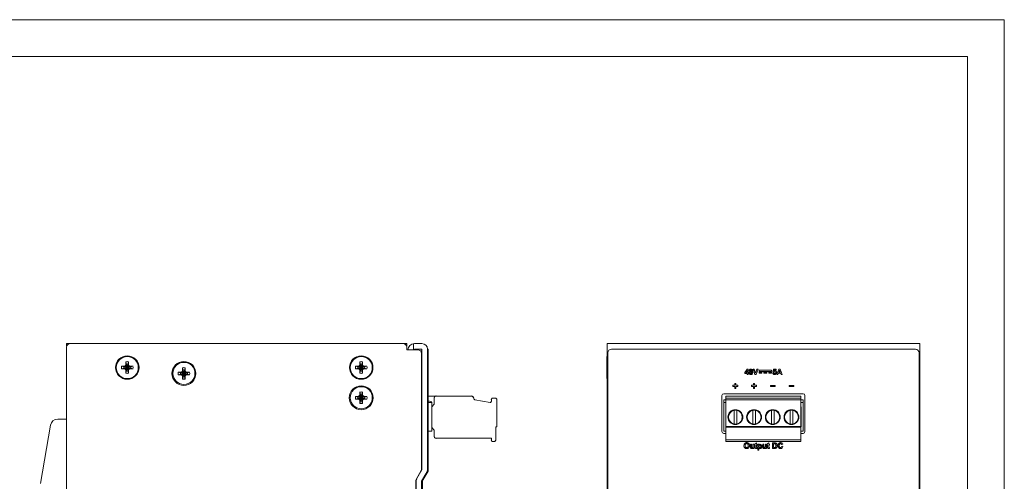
# Model space of a CAD drawing. Header units: millimetres. Extents: x 0 to 420, y 0 to 297.
# Tile 7 of 7: x 152 to 420, y 172 to 297. Entities that reach past the tile are written whole.
import ezdxf

# ---------------------------------------------------------------- set-up
doc = ezdxf.new("R2010")
doc.units = ezdxf.units.MM
doc.layers.get('0').update_dxf_attribs({"linetype": 'CONTINUOUS', "lineweight": 13})

msp = doc.modelspace()

# ---------------------------------------------------------------- linework, layer by layer
for p, q in [((165.08, 209), (165.08, 208.33)), ((166.08, 209), (165.08, 209)), ((256.58, 209), (166.08, 209)), ((257.58, 209), (256.58, 209)), ((257.58, 208.33), (257.58, 209)), ((259.38, 207.25), (259.38, 208.98)), ((259.63, 209), (261.68, 209)), ((312.02, 209), (312.02, 175.12)), ((312.02, 209), (397.02, 209)), ((397.02, 209), (397.02, 175.12)), ((165.08, 208), (165.08, 88)), ((257.58, 208), (257.58, 207.3)), ((260.58, 207.3), (257.58, 207.3)), ((259.63, 207.5), (261.68, 207.5)), ((261.28, 207), (261.68, 207)), ((261.58, 174.7), (261.58, 206.3)), ((261.68, 207.5), (261.68, 174.71)), ((263.18, 207.5), (263.18, 175.12)), ((263.35, 207.5), (263.18, 207.5)), ((263.35, 174.33), (263.35, 207.5)), ((312.22, 206.5), (312.22, 90.5)), ((313.22, 207.5), (395.82, 207.5)), ((396.82, 206.5), (396.82, 90.5)), ((181.21, 203.32), (181.21, 204.06)), ((181.21, 204.06), (181.39, 203.43)), ((181.76, 203.43), (181.39, 201.57)), ((181.39, 203.43), (181.39, 203.39)), ((181.39, 203.43), (181.76, 201.57)), ((181.95, 204.06), (181.76, 203.43)), ((181.76, 203.39), (181.76, 203.43)), ((181.95, 204.06), (181.95, 203.32)), ((244.81, 203.32), (244.81, 204.06)), ((244.81, 204.06), (244.99, 203.43)), ((245.36, 203.43), (244.99, 201.57)), ((244.99, 203.43), (244.99, 203.39)), ((244.99, 203.43), (245.36, 201.57)), ((245.55, 204.06), (245.36, 203.43)), ((245.36, 203.39), (245.36, 203.43)), ((245.55, 204.06), (245.55, 203.32)), ((311.97, 205.5), (311.97, 199.5)), ((311.97, 205.5), (312.02, 205.5)), ((180.02, 202.87), (180.65, 202.69)), ((180.02, 202.87), (180.76, 202.87)), ((180.02, 202.13), (180.65, 202.32)), ((180.76, 202.13), (180.02, 202.13)), ((180.65, 202.69), (182.51, 202.32)), ((182.51, 202.69), (180.65, 202.32)), ((180.68, 202.69), (180.65, 202.69)), ((180.65, 202.32), (180.68, 202.32)), ((181.13, 202.94), (180.68, 202.69)), ((180.76, 202.87), (180.68, 202.69)), ((180.68, 202.69), (182.47, 202.32)), ((182.47, 202.69), (180.68, 202.32)), ((180.76, 202.13), (180.68, 202.32)), ((180.68, 202.32), (181.13, 202.06)), ((180.76, 202.87), (181.12, 203.07)), ((181.12, 201.93), (180.76, 202.13)), ((181.12, 203.07), (181.21, 203.32)), ((181.12, 203.07), (181.13, 202.94)), ((181.12, 201.93), (181.13, 202.06)), ((181.21, 201.68), (181.12, 201.93)), ((181.39, 203.39), (181.13, 202.94)), ((182.02, 202.94), (181.13, 202.06)), ((181.13, 202.94), (182.02, 202.06)), ((181.13, 202.06), (181.39, 201.61)), ((181.21, 203.32), (181.39, 203.39)), ((181.21, 200.94), (181.21, 201.68)), ((181.21, 201.68), (181.39, 201.61)), ((181.21, 200.94), (181.39, 201.57)), ((181.76, 203.39), (181.39, 201.61)), ((181.39, 203.39), (181.76, 201.61)), ((181.39, 201.61), (181.39, 201.57)), ((182.02, 202.94), (181.76, 203.39)), ((181.95, 203.32), (181.76, 203.39)), ((181.76, 201.61), (182.02, 202.06)), ((181.95, 201.68), (181.76, 201.61)), ((181.76, 201.57), (181.76, 201.61)), ((181.95, 200.94), (181.76, 201.57)), ((181.95, 203.32), (182.04, 203.07)), ((182.04, 201.93), (181.95, 201.68)), ((181.95, 201.68), (181.95, 200.94)), ((182.04, 203.07), (182.02, 202.94)), ((182.47, 202.69), (182.02, 202.94)), ((182.02, 202.06), (182.47, 202.32)), ((182.04, 201.93), (182.02, 202.06)), ((182.04, 203.07), (182.4, 202.87)), ((182.4, 202.13), (182.04, 201.93)), ((182.4, 202.87), (182.47, 202.69)), ((182.4, 202.87), (183.14, 202.87)), ((182.4, 202.13), (182.47, 202.32)), ((183.14, 202.13), (182.4, 202.13)), ((182.51, 202.69), (182.47, 202.69)), ((182.47, 202.32), (182.51, 202.32)), ((183.14, 202.87), (182.51, 202.69)), ((183.14, 202.13), (182.51, 202.32)), ((195.42, 201.27), (196.05, 201.08)), ((195.42, 201.27), (196.16, 201.27)), ((196.05, 201.08), (197.91, 200.72)), ((196.08, 201.08), (196.05, 201.08)), ((197.91, 201.08), (196.05, 200.72)), ((196.53, 201.34), (196.08, 201.08)), ((196.16, 201.27), (196.08, 201.08)), ((196.08, 201.08), (197.87, 200.72)), ((197.87, 201.08), (196.08, 200.72)), ((196.16, 201.27), (196.52, 201.47)), ((196.52, 201.47), (196.61, 201.72)), ((196.52, 201.47), (196.53, 201.34)), ((196.79, 201.79), (196.53, 201.34)), ((197.42, 201.34), (196.53, 200.46)), ((196.53, 201.34), (197.42, 200.46)), ((196.61, 201.72), (196.61, 202.46)), ((196.61, 202.46), (196.79, 201.83)), ((196.61, 201.72), (196.79, 201.79)), ((197.16, 201.83), (196.79, 199.97)), ((196.79, 201.83), (196.79, 201.79)), ((196.79, 201.83), (197.16, 199.97)), ((197.16, 201.79), (196.79, 200.01)), ((196.79, 201.79), (197.16, 200.01)), ((197.35, 202.46), (197.16, 201.83)), ((197.16, 201.79), (197.16, 201.83)), ((197.42, 201.34), (197.16, 201.79)), ((197.35, 201.72), (197.16, 201.79)), ((197.35, 202.46), (197.35, 201.72)), ((197.35, 201.72), (197.44, 201.47)), ((197.44, 201.47), (197.42, 201.34)), ((197.87, 201.08), (197.42, 201.34)), ((197.44, 201.47), (197.8, 201.27)), ((197.8, 201.27), (197.87, 201.08)), ((197.8, 201.27), (198.54, 201.27)), ((197.91, 201.08), (197.87, 201.08)), ((198.54, 201.27), (197.91, 201.08)), ((243.62, 202.87), (244.36, 202.87)), ((243.62, 202.87), (244.25, 202.69)), ((243.62, 202.13), (244.25, 202.32)), ((244.36, 202.13), (243.62, 202.13)), ((246.11, 202.69), (244.25, 202.32)), ((244.28, 202.69), (244.25, 202.69)), ((244.25, 202.69), (246.11, 202.32)), ((244.25, 202.32), (244.28, 202.32)), ((244.73, 202.94), (244.28, 202.69)), ((244.36, 202.87), (244.28, 202.69)), ((246.07, 202.69), (244.28, 202.32)), ((244.28, 202.69), (246.07, 202.32)), ((244.36, 202.13), (244.28, 202.32)), ((244.28, 202.32), (244.73, 202.06)), ((244.36, 202.87), (244.72, 203.07)), ((244.72, 201.93), (244.36, 202.13)), ((244.72, 203.07), (244.81, 203.32)), ((244.72, 203.07), (244.73, 202.94)), ((244.72, 201.93), (244.73, 202.06)), ((244.81, 201.68), (244.72, 201.93)), ((244.99, 203.39), (244.73, 202.94)), ((245.62, 202.94), (244.73, 202.06)), ((244.73, 202.94), (245.62, 202.06)), ((244.73, 202.06), (244.99, 201.61)), ((244.81, 203.32), (244.99, 203.39)), ((244.81, 200.94), (244.81, 201.68)), ((244.81, 201.68), (244.99, 201.61)), ((244.81, 200.94), (244.99, 201.57)), ((245.36, 203.39), (244.99, 201.61)), ((244.99, 203.39), (245.36, 201.61)), ((244.99, 201.61), (244.99, 201.57)), ((245.62, 202.94), (245.36, 203.39)), ((245.55, 203.32), (245.36, 203.39)), ((245.36, 201.61), (245.62, 202.06)), ((245.55, 201.68), (245.36, 201.61)), ((245.36, 201.57), (245.36, 201.61)), ((245.55, 200.94), (245.36, 201.57)), ((245.55, 203.32), (245.64, 203.07)), ((245.64, 201.93), (245.55, 201.68)), ((245.55, 201.68), (245.55, 200.94)), ((245.64, 203.07), (245.62, 202.94)), ((246.07, 202.69), (245.62, 202.94)), ((245.62, 202.06), (246.07, 202.32)), ((245.64, 201.93), (245.62, 202.06)), ((245.64, 203.07), (246, 202.87)), ((246, 202.13), (245.64, 201.93)), ((246, 202.87), (246.07, 202.69)), ((246, 202.87), (246.74, 202.87)), ((246, 202.13), (246.07, 202.32)), ((246.74, 202.13), (246, 202.13)), ((246.11, 202.69), (246.07, 202.69)), ((246.07, 202.32), (246.11, 202.32)), ((246.74, 202.87), (246.11, 202.69)), ((246.74, 202.13), (246.11, 202.32)), ((263.4, 202.1), (263.35, 202.1)), ((263.35, 201.67), (263.4, 201.67)), ((263.35, 201.64), (263.4, 201.64)), ((263.4, 202.1), (263.4, 200.63)), ((349.46, 201.17), (350.09, 202.1)), ((349.46, 200.92), (349.46, 201.17)), ((350.06, 200.92), (349.46, 200.92)), ((350.06, 201.67), (349.72, 201.17)), ((349.72, 201.17), (350.06, 201.17)), ((350.06, 201.17), (350.06, 201.67)), ((350.06, 200.63), (350.06, 200.92)), ((350.09, 202.1), (350.33, 202.1)), ((350.33, 202.1), (350.33, 201.17)), ((350.33, 201.17), (350.51, 201.17)), ((350.51, 200.92), (350.33, 200.92)), ((350.33, 200.92), (350.33, 200.63)), ((350.51, 201.17), (350.51, 200.92)), ((353.33, 201.76), (353.33, 201.46)), ((356.75, 201.76), (353.33, 201.76)), ((353.33, 201.46), (356.75, 201.46)), ((354.67, 201.27), (354.67, 200.97)), ((355.41, 201.27), (354.67, 201.27)), ((354.67, 200.97), (355.41, 200.97)), ((355.41, 200.97), (355.41, 201.27)), ((356.02, 201.27), (356.02, 200.97)), ((356.75, 201.27), (356.02, 201.27)), ((356.02, 200.97), (356.75, 200.97)), ((356.75, 201.46), (356.75, 201.76)), ((356.75, 200.97), (356.75, 201.27)), ((357.36, 201.02), (357.06, 201.02)), ((357.22, 202.08), (357.11, 201.27)), ((357.11, 201.27), (357.36, 201.26)), ((358.02, 202.08), (357.22, 202.08)), ((357.37, 201.51), (357.41, 201.82)), ((357.41, 201.82), (358.02, 201.82)), ((358.02, 201.82), (358.02, 202.08)), ((358.72, 202.09), (358.16, 200.63)), ((358.47, 200.63), (358.59, 200.96)), ((358.59, 200.96), (359.18, 200.96)), ((358.68, 201.21), (358.88, 201.75)), ((359.08, 201.21), (358.68, 201.21)), ((359.04, 202.09), (358.72, 202.09)), ((358.88, 201.75), (359.08, 201.21)), ((359.63, 200.63), (359.04, 202.09)), ((359.18, 200.96), (359.31, 200.63)), ((195.42, 200.53), (196.05, 200.72)), ((196.16, 200.53), (195.42, 200.53)), ((196.05, 200.72), (196.08, 200.72)), ((196.16, 200.53), (196.08, 200.72)), ((196.08, 200.72), (196.53, 200.46)), ((196.52, 200.33), (196.16, 200.53)), ((196.52, 200.33), (196.53, 200.46)), ((196.61, 200.08), (196.52, 200.33)), ((196.53, 200.46), (196.79, 200.01)), ((196.61, 199.34), (196.61, 200.08)), ((196.61, 200.08), (196.79, 200.01)), ((196.61, 199.34), (196.79, 199.97)), ((196.79, 200.01), (196.79, 199.97)), ((197.16, 200.01), (197.42, 200.46)), ((197.35, 200.08), (197.16, 200.01)), ((197.16, 199.97), (197.16, 200.01)), ((197.35, 199.34), (197.16, 199.97)), ((197.44, 200.33), (197.35, 200.08)), ((197.35, 200.08), (197.35, 199.34)), ((197.42, 200.46), (197.87, 200.72)), ((197.44, 200.33), (197.42, 200.46)), ((197.8, 200.53), (197.44, 200.33)), ((197.8, 200.53), (197.87, 200.72)), ((198.54, 200.53), (197.8, 200.53)), ((197.87, 200.72), (197.91, 200.72)), ((198.54, 200.53), (197.91, 200.72)), ((263.35, 200.63), (263.4, 200.63)), ((263.35, 200.6), (263.4, 200.6)), ((263.35, 198.15), (263.4, 198.15)), ((263.4, 200.61), (263.4, 200.6)), ((263.4, 198.15), (263.4, 196.85)), ((311.97, 199.5), (312.02, 199.5)), ((346.73, 198.15), (346.73, 197.67)), ((347.05, 198.15), (346.73, 198.15)), ((347.05, 197.67), (347.05, 198.15)), ((350.33, 200.63), (350.06, 200.63)), ((351.81, 198.15), (351.81, 197.67)), ((352.13, 198.15), (351.81, 198.15)), ((352.13, 197.67), (352.13, 198.15)), ((358.16, 200.63), (358.47, 200.63)), ((359.31, 200.63), (359.63, 200.63)), ((244.81, 195.12), (244.81, 195.86)), ((244.81, 195.86), (244.99, 195.23)), ((245.55, 195.86), (245.36, 195.23)), ((245.55, 195.86), (245.55, 195.12)), ((263.35, 197.67), (263.4, 197.67)), ((263.35, 197.33), (263.4, 197.33)), ((263.35, 196.85), (263.4, 196.85)), ((346.24, 197.67), (346.24, 197.33)), ((346.73, 197.67), (346.24, 197.67)), ((346.24, 197.33), (346.73, 197.33)), ((346.73, 197.33), (346.73, 196.85)), ((346.73, 196.85), (347.05, 196.85)), ((347.54, 197.67), (347.05, 197.67)), ((347.05, 196.85), (347.05, 197.33)), ((347.05, 197.33), (347.54, 197.33)), ((347.54, 197.33), (347.54, 197.67)), ((351.32, 197.67), (351.32, 197.33)), ((351.81, 197.67), (351.32, 197.67)), ((351.32, 197.33), (351.81, 197.33)), ((351.81, 197.33), (351.81, 196.85)), ((351.81, 196.85), (352.13, 196.85)), ((352.62, 197.67), (352.13, 197.67)), ((352.13, 196.85), (352.13, 197.33)), ((352.13, 197.33), (352.62, 197.33)), ((352.62, 197.33), (352.62, 197.67)), ((356.42, 197.65), (356.42, 197.35)), ((357.72, 197.65), (356.42, 197.65)), ((356.42, 197.35), (357.72, 197.35)), ((357.72, 197.35), (357.72, 197.65)), ((361.5, 197.65), (361.5, 197.35)), ((362.8, 197.65), (361.5, 197.65)), ((361.5, 197.35), (362.8, 197.35)), ((362.8, 197.35), (362.8, 197.65)), ((243.62, 194.67), (244.36, 194.67)), ((243.62, 194.67), (244.25, 194.49)), ((243.62, 193.93), (244.25, 194.12)), ((244.36, 193.93), (243.62, 193.93)), ((246.11, 194.49), (244.25, 194.12)), ((244.28, 194.49), (244.25, 194.49)), ((244.25, 194.49), (246.11, 194.12)), ((244.25, 194.12), (244.28, 194.12)), ((244.73, 194.74), (244.28, 194.49)), ((244.36, 194.67), (244.28, 194.49)), ((246.07, 194.49), (244.28, 194.12)), ((244.28, 194.49), (246.07, 194.12)), ((244.36, 193.93), (244.28, 194.12)), ((244.28, 194.12), (244.73, 193.86)), ((244.36, 194.67), (244.72, 194.87)), ((244.72, 193.73), (244.36, 193.93)), ((244.72, 194.87), (244.81, 195.12)), ((244.72, 194.87), (244.73, 194.74)), ((244.72, 193.73), (244.73, 193.86)), ((244.81, 193.48), (244.72, 193.73)), ((244.99, 195.19), (244.73, 194.74)), ((245.62, 194.74), (244.73, 193.86)), ((244.73, 194.74), (245.62, 193.86)), ((244.73, 193.86), (244.99, 193.41)), ((244.81, 195.12), (244.99, 195.19)), ((244.81, 192.74), (244.81, 193.48)), ((244.81, 193.48), (244.99, 193.41)), ((244.81, 192.74), (244.99, 193.37)), ((245.36, 195.23), (244.99, 193.37)), ((244.99, 195.23), (244.99, 195.19)), ((244.99, 195.23), (245.36, 193.37)), ((245.36, 195.19), (244.99, 193.41)), ((244.99, 195.19), (245.36, 193.41)), ((244.99, 193.41), (244.99, 193.37)), ((245.36, 195.19), (245.36, 195.23)), ((245.62, 194.74), (245.36, 195.19)), ((245.55, 195.12), (245.36, 195.19)), ((245.36, 193.41), (245.62, 193.86)), ((245.55, 193.48), (245.36, 193.41)), ((245.36, 193.37), (245.36, 193.41)), ((245.55, 192.74), (245.36, 193.37)), ((245.55, 195.12), (245.64, 194.87)), ((245.64, 193.73), (245.55, 193.48)), ((245.55, 193.48), (245.55, 192.74)), ((245.64, 194.87), (245.62, 194.74)), ((246.07, 194.49), (245.62, 194.74)), ((245.62, 193.86), (246.07, 194.12)), ((245.64, 193.73), (245.62, 193.86)), ((245.64, 194.87), (246, 194.67)), ((246, 193.93), (245.64, 193.73)), ((246, 194.67), (246.74, 194.67)), ((246, 194.67), (246.07, 194.49)), ((246, 193.93), (246.07, 194.12)), ((246.74, 193.93), (246, 193.93)), ((246.11, 194.49), (246.07, 194.49)), ((246.07, 194.12), (246.11, 194.12)), ((246.74, 194.67), (246.11, 194.49)), ((246.74, 193.93), (246.11, 194.12)), ((263.35, 194.77), (275.07, 194.77)), ((264.13, 193.26), (263.35, 193.47)), ((263.57, 193.04), (263.35, 193.15)), ((263.57, 193.04), (264.35, 193.04)), ((264.35, 185.22), (264.35, 193.04)), ((265.05, 192.55), (265.05, 194.28)), ((275.77, 194.07), (275.77, 194.07)), ((280.2, 193.04), (276.02, 193.77)), ((280.55, 193.33), (280.55, 193.72)), ((281.05, 194.22), (281.55, 194.22)), ((282.05, 186.52), (282.05, 193.72)), ((343.25, 194.88), (343.25, 185.12)), ((365.29, 195.38), (343.75, 195.38)), ((343.76, 185.22), (343.76, 193.69)), ((343.76, 193.69), (344.28, 193.69)), ((343.76, 193.04), (344.28, 193.04)), ((344.28, 182.38), (344.28, 194.77)), ((344.28, 194.77), (364.68, 194.77)), ((344.28, 194.22), (364.68, 194.22)), ((344.28, 193.72), (364.68, 193.72)), ((364.68, 182.38), (364.68, 194.77)), ((364.68, 193.69), (365.28, 193.69)), ((364.68, 193.04), (365.28, 193.04)), ((365.28, 185.22), (365.28, 193.69)), ((365.79, 185.12), (365.79, 194.88)), ((264.35, 191.84), (265.05, 192.55)), ((346.53, 187.14), (346.53, 190.91)), ((346.53, 190.91), (346.53, 190.86)), ((346.9, 190.95), (346.9, 191.05)), ((347.28, 190.91), (347.28, 187.14)), ((347.28, 190.86), (347.28, 190.91)), ((351.61, 187.14), (351.61, 190.91)), ((351.61, 190.91), (351.61, 190.86)), ((351.98, 190.95), (351.98, 191.05)), ((352.36, 190.91), (352.36, 187.14)), ((352.36, 190.86), (352.36, 190.91)), ((356.69, 187.14), (356.69, 190.91)), ((356.69, 190.91), (356.69, 190.86)), ((357.06, 190.95), (357.06, 191.05)), ((357.44, 190.91), (357.44, 187.14)), ((357.44, 190.86), (357.44, 190.91)), ((361.77, 187.14), (361.77, 190.91)), ((361.77, 190.91), (361.77, 190.86)), ((362.14, 190.95), (362.14, 191.05)), ((362.52, 190.91), (362.52, 187.14)), ((362.52, 190.86), (362.52, 190.91)), ((364.68, 191.84), (364.78, 191.84)), ((364.78, 186.43), (364.78, 191.84)), ((162.67, 188.5), (165.08, 188.5)), ((364.68, 189.43), (364.78, 189.43)), ((160.69, 186.84), (157.98, 171)), ((263.35, 185.22), (264.35, 185.22)), ((264.35, 186.18), (264.38, 186.18)), ((265.05, 185.51), (264.38, 186.18)), ((265.05, 183.77), (265.05, 185.51)), ((281.75, 182.87), (281.75, 186.33)), ((281.85, 186.43), (281.95, 186.43)), ((343.76, 185.22), (344.28, 185.22)), ((343.76, 185.22), (344.28, 185.22)), ((344.28, 186.52), (364.68, 186.52)), ((344.28, 186.43), (364.78, 186.43)), ((344.28, 186.33), (364.68, 186.33)), ((346.53, 187.19), (346.53, 187.14)), ((346.9, 187), (346.9, 187.1)), ((347.28, 187.14), (347.28, 187.19)), ((351.61, 187.19), (351.61, 187.14)), ((351.98, 187), (351.98, 187.1)), ((352.36, 187.14), (352.36, 187.19)), ((356.69, 187.19), (356.69, 187.14)), ((357.06, 187), (357.06, 187.1)), ((357.44, 187.14), (357.44, 187.19)), ((361.77, 187.19), (361.77, 187.14)), ((362.14, 187), (362.14, 187.1)), ((362.52, 187.14), (362.52, 187.19)), ((364.68, 186.78), (364.78, 186.78)), ((364.68, 185.22), (365.28, 185.22)), ((364.68, 185.22), (365.28, 185.22)), ((263.4, 182.1), (263.4, 180.1)), ((265.55, 183.28), (280.55, 183.28)), ((280.55, 182.87), (280.55, 183.28)), ((281.05, 182.38), (281.25, 182.38)), ((343.75, 184.62), (344.28, 184.62)), ((344.28, 182.87), (364.68, 182.87)), ((344.28, 182.38), (364.68, 182.38)), ((352.59, 182.04), (352.3, 181.87)), ((352.59, 181.65), (352.59, 182.04)), ((355.95, 182.04), (355.66, 181.87)), ((355.95, 181.65), (355.95, 182.04)), ((356.96, 182.07), (356.96, 180.53)), ((357.54, 182.07), (356.96, 182.07)), ((364.68, 184.62), (365.29, 184.62)), ((263.35, 180.1), (263.4, 180.1)), ((350.96, 181.65), (350.96, 180.94)), ((351.25, 181.65), (350.96, 181.65)), ((351.25, 181.13), (351.25, 181.65)), ((351.68, 181.65), (351.68, 181.18)), ((351.98, 181.65), (351.68, 181.65)), ((351.7, 180.7), (351.7, 180.53)), ((351.7, 180.53), (351.98, 180.53)), ((351.98, 180.53), (351.98, 181.65)), ((352.16, 181.65), (352.16, 181.41)), ((352.3, 181.65), (352.16, 181.65)), ((352.16, 181.41), (352.3, 181.41)), ((352.3, 181.87), (352.3, 181.65)), ((352.3, 181.41), (352.3, 180.92)), ((352.8, 181.65), (352.59, 181.65)), ((352.59, 180.96), (352.59, 181.41)), ((352.59, 181.41), (352.8, 181.41)), ((352.8, 181.41), (352.8, 181.65)), ((352.82, 180.55), (352.8, 180.78)), ((353, 181.65), (353, 180.1)), ((353.27, 181.65), (353, 181.65)), ((353, 180.1), (353.29, 180.1)), ((353.27, 181.48), (353.27, 181.65)), ((353.29, 180.1), (353.29, 180.67)), ((354.32, 181.65), (354.32, 180.94)), ((354.61, 181.65), (354.32, 181.65)), ((354.61, 181.13), (354.61, 181.65)), ((355.04, 181.65), (355.04, 181.18)), ((355.34, 181.65), (355.04, 181.65)), ((355.06, 180.7), (355.06, 180.53)), ((355.06, 180.53), (355.34, 180.53)), ((355.34, 180.53), (355.34, 181.65)), ((355.52, 181.65), (355.52, 181.41)), ((355.66, 181.65), (355.52, 181.65)), ((355.52, 181.41), (355.66, 181.41)), ((355.66, 181.87), (355.66, 181.65)), ((355.66, 181.41), (355.66, 180.92)), ((356.16, 181.65), (355.95, 181.65)), ((355.95, 180.96), (355.95, 181.41)), ((355.95, 181.41), (356.16, 181.41)), ((356.16, 181.41), (356.16, 181.65)), ((356.18, 180.55), (356.16, 180.78)), ((356.96, 180.53), (357.55, 180.53)), ((357.28, 180.79), (357.28, 181.81)), ((357.28, 181.81), (357.42, 181.81)), ((357.51, 180.79), (357.28, 180.79)), ((359.5, 181.57), (359.81, 181.65)), ((359.82, 181), (359.52, 181.1)), ((259.98, 171.9), (261.58, 174.7)), ((261.68, 174.71), (260.29, 172.36)), ((261.78, 171.6), (263.35, 174.33)), ((263.18, 174.38), (262.95, 173.99)), ((263.18, 175.12), (263.18, 174.38)), ((312.02, 173.59), (312.02, 175.12)), ((397.02, 175.12), (397.02, 173.59)), ((259.98, 125.1), (259.98, 171.9)), ((260.26, 172.31), (260.08, 172)), ((260.08, 172), (260.08, 171.9)), ((260.08, 171.6), (260.08, 125.5)), ((262.76, 173.59), (261.58, 171.6)), ((261.58, 171.6), (261.58, 125.5)), ((261.78, 171.6), (261.8, 171.6)), ((261.8, 171.6), (261.8, 125.56)), ((312.02, 173.59), (312.02, 123.39)), ((312.22, 171.6), (312.02, 171.6)), ((397.02, 171.6), (396.82, 171.6)), ((397.02, 173.59), (397.02, 123.39))]:
    msp.add_line(p, q)
at = {"ltscale": 5}
for points in [[(0, 0), (420, 0), (420, 297), (0, 297)], [(10, 10), (410, 10), (410, 287), (10, 287)]]:
    msp.add_lwpolyline(points, close=True, dxfattribs=at)
for points in [[(353.06, 202.09), (352.75, 202.09), (352.39, 201.01), (352.02, 202.09), (351.7, 202.09), (352.22, 200.63), (352.54, 200.63)], [(353.33, 201.27), (353.33, 200.97), (354.06, 200.97), (354.06, 201.27)]]:
    msp.add_lwpolyline(points, close=True)
for centre, radius in [((181.58, 202.5), 3.2), ((181.58, 202.5), 3), ((196.98, 200.9), 3.25), ((196.98, 200.9), 3), ((245.18, 202.5), 3.2), ((245.18, 202.5), 3), ((245.18, 194.3), 3.25), ((245.18, 194.3), 3), ((346.9, 189.03), 2.02), ((346.9, 189.03), 1.93), ((351.98, 189.03), 2.02), ((351.98, 189.03), 1.93), ((357.06, 189.03), 2.02), ((357.06, 189.03), 1.93), ((362.14, 189.03), 2.02), ((362.14, 189.03), 1.93)]:
    msp.add_circle(centre, radius)
for centre, radius, start, end in [((166.08, 208), 1, 90, 180), ((256.58, 208), 1, 0, 90), ((259.63, 207.25), 1.75, 90, 178.3016), ((261.68, 207.5), 1.5, 0, 90), ((259.63, 207.25), 0.25, 90, 180), ((260.58, 206.3), 1, 0, 90), ((313.22, 206.5), 1, 90, 180), ((395.82, 206.5), 1, 0, 90), ((181.58, 202.5), 1.6, 76.6293, 103.3707), ((181.58, 202.5), 0.95, 78.7706, 101.2294), ((245.18, 202.5), 1.6, 76.6293, 103.3707), ((245.18, 202.5), 0.95, 78.7706, 101.2294), ((181.58, 202.5), 1.6, 166.6293, 193.3707), ((181.58, 202.5), 0.95, 168.7706, 191.2294), ((181.58, 202.5), 1.6, 256.6293, 283.3707), ((181.58, 202.5), 0.95, 258.7706, 281.2294), ((181.58, 202.5), 0.95, 348.7706, 11.2294), ((181.58, 202.5), 1.6, 346.6293, 13.3707), ((196.98, 200.9), 1.6, 166.6293, 193.3707), ((196.98, 200.9), 0.95, 168.7706, 191.2294), ((196.98, 200.9), 1.6, 76.6293, 103.3707), ((196.98, 200.9), 0.95, 78.7706, 101.2294), ((196.98, 200.9), 0.95, 348.7706, 11.2294), ((196.98, 200.9), 1.6, 346.6293, 13.3707), ((245.18, 202.5), 1.6, 166.6293, 193.3707), ((245.18, 202.5), 0.95, 168.7706, 191.2294), ((245.18, 202.5), 1.6, 256.6293, 283.3707), ((245.18, 202.5), 0.95, 258.7706, 281.2294), ((245.18, 202.5), 0.95, 348.7706, 11.2294), ((245.18, 202.5), 1.6, 346.6293, 13.3707), ((196.98, 200.9), 1.6, 256.6293, 283.3707), ((196.98, 200.9), 0.95, 258.7706, 281.2294), ((245.18, 194.3), 1.6, 76.6293, 103.3707), ((245.18, 194.3), 1.6, 166.6293, 193.3707), ((245.18, 194.3), 0.95, 168.7706, 191.2294), ((245.18, 194.3), 1.6, 256.6293, 283.3707), ((245.18, 194.3), 0.95, 78.7706, 101.2294), ((245.18, 194.3), 0.95, 258.7706, 281.2294), ((245.18, 194.3), 0.95, 348.7706, 11.2294), ((245.18, 194.3), 1.6, 346.6293, 13.3707), ((264.05, 192.97), 0.3, 14.205, 75.0118), ((264.06, 192.97), 0.291, 14.3946, 18.9339), ((265.55, 194.28), 0.5, 89.9959, 180.0041), ((265.54, 194.28), 0.495, 165.0268, 180.0918), ((265.55, 194.27), 0.501, 155.3768, 165.0155), ((265.55, 194.27), 0.503, 150.0525, 155.3783), ((265.55, 194.27), 0.502, 135.0463, 150.04), ((265.55, 194.28), 0.494, 133.2165, 134.9906), ((265.55, 194.27), 0.503, 113.8693, 133.1814), ((265.55, 194.27), 0.501, 104.9695, 113.8709), ((265.55, 194.28), 0.495, 89.9027, 104.9642), ((275.07, 194.08), 0.693, 75.0326, 90.0918), ((275.07, 194.07), 0.7, 359.9976, 90.0024), ((275.07, 194.07), 0.702, 65.2358, 75.0207), ((275.07, 194.07), 0.704, 60.0571, 65.2373), ((275.07, 194.07), 0.703, 45.0468, 60.0448), ((275.07, 194.08), 0.692, 43.1159, 44.9909), ((275.07, 194.07), 0.704, 29.9277, 43.0819), ((275.07, 194.07), 0.704, 23.9516, 29.9157), ((275.07, 194.07), 0.702, 14.9641, 23.9532), ((275.08, 194.08), 0.693, 359.9026, 14.9585), ((276.07, 194.07), 0.3, 179.9868, 260.0132), ((276.07, 194.07), 0.297, 198.701, 204.4733), ((276.08, 194.08), 0.309, 204.5156, 216.5506), ((276.08, 194.08), 0.313, 216.5327, 223.5408), ((276.08, 194.08), 0.309, 223.5222, 235.5763), ((276.07, 194.07), 0.297, 235.6195, 241.3253), ((280.25, 193.33), 0.3, 259.9909, 0.0091), ((280.25, 193.33), 0.301, 279.9872, 294.7743), ((280.25, 193.33), 0.3, 294.7843, 299.9783), ((280.25, 193.34), 0.305, 300.0609, 320.0195), ((280.25, 193.33), 0.301, 320.1041, 340.059), ((281.05, 193.72), 0.5, 89.9959, 180.0041), ((281.04, 193.73), 0.495, 165.0268, 180.0918), ((281.05, 193.72), 0.501, 155.3768, 165.0155), ((281.05, 193.72), 0.503, 150.0525, 155.3783), ((281.05, 193.72), 0.502, 135.0463, 150.04), ((281.05, 193.73), 0.494, 133.2165, 134.9906), ((281.05, 193.72), 0.503, 113.8693, 133.1814), ((281.05, 193.72), 0.501, 104.9695, 113.8709), ((281.05, 193.73), 0.495, 89.9027, 104.9642), ((281.55, 193.73), 0.495, 75.0268, 90.0918), ((281.55, 193.72), 0.5, 359.9959, 90.0041), ((281.55, 193.72), 0.501, 65.3773, 75.0155), ((281.55, 193.72), 0.503, 60.0525, 65.3789), ((281.55, 193.72), 0.502, 45.0464, 60.04), ((281.55, 193.73), 0.494, 43.2151, 44.9906), ((281.55, 193.72), 0.503, 23.8688, 43.1801), ((281.55, 193.72), 0.501, 14.9695, 23.8705), ((281.55, 193.73), 0.495, 359.9027, 14.9642), ((343.75, 194.88), 0.5, 90, 180), ((365.29, 194.88), 0.5, 0, 90), ((346.9, 189.03), 1.88, 101.537, 258.463), ((346.9, 189.03), 1.87, 101.5283, 113.5431), ((346.9, 189.02), 2.03, 89.9983, 101.9373), ((346.9, 189.03), 2.02, 78.0652, 90.0047), ((346.9, 189.03), 1.88, 281.537, 78.463), ((346.9, 189.03), 1.87, 66.4543, 78.4686), ((351.98, 189.03), 1.88, 101.537, 258.463), ((351.98, 189.03), 1.87, 101.5283, 113.5431), ((351.98, 189.02), 2.03, 89.9983, 101.9373), ((351.98, 189.03), 2.02, 78.0652, 90.0047), ((351.98, 189.03), 1.88, 281.537, 78.463), ((351.98, 189.03), 1.87, 66.4543, 78.4686), ((357.06, 189.03), 1.88, 101.537, 258.463), ((357.06, 189.03), 1.87, 101.5283, 113.5431), ((357.06, 189.02), 2.03, 89.9983, 101.9373), ((357.06, 189.03), 2.02, 78.0652, 90.0047), ((357.06, 189.03), 1.88, 281.537, 78.463), ((357.06, 189.03), 1.87, 66.4543, 78.4686), ((362.14, 189.03), 1.88, 101.537, 258.463), ((362.14, 189.03), 1.87, 101.5283, 113.5431), ((362.14, 189.02), 2.03, 89.9983, 101.9373), ((362.14, 189.03), 2.02, 78.0652, 90.0047), ((362.14, 189.03), 1.88, 281.537, 78.463), ((362.14, 189.03), 1.87, 66.4543, 78.4686), ((162.67, 186.5), 2, 90, 170.2724), ((281.85, 186.33), 0.1, 90.0002, 179.9998), ((281.95, 186.52), 0.1, 270.0002, 359.9998), ((343.75, 185.12), 0.5, 180, 270), ((346.9, 189.02), 1.87, 246.4543, 258.4686), ((346.9, 189.02), 2.02, 258.0652, 270.0047), ((346.9, 189.03), 2.03, 269.9983, 281.9373), ((346.9, 189.02), 1.87, 281.5283, 293.5431), ((351.98, 189.02), 1.87, 246.4543, 258.4686), ((351.98, 189.02), 2.02, 258.0652, 270.0047), ((351.98, 189.03), 2.03, 269.9983, 281.9373), ((351.98, 189.02), 1.87, 281.5283, 293.5431), ((357.06, 189.02), 1.87, 246.4543, 258.4686), ((357.06, 189.02), 2.02, 258.0652, 270.0047), ((357.06, 189.03), 2.03, 269.9983, 281.9373), ((357.06, 189.02), 1.87, 281.5283, 293.5431), ((362.14, 189.02), 1.87, 246.4543, 258.4686), ((362.14, 189.02), 2.02, 258.0652, 270.0047), ((362.14, 189.03), 2.03, 269.9983, 281.9373), ((362.14, 189.02), 1.87, 281.5283, 293.5431), ((365.29, 185.12), 0.5, 270, 0), ((265.54, 183.77), 0.495, 179.9027, 194.9642), ((265.55, 183.77), 0.5, 179.9959, 270.0041), ((265.55, 183.78), 0.501, 194.9695, 203.8709), ((265.55, 183.78), 0.503, 203.8693, 223.1814), ((265.55, 183.77), 0.494, 223.2165, 224.9906), ((265.55, 183.78), 0.502, 225.0463, 240.04), ((265.55, 183.78), 0.503, 240.0525, 245.3783), ((265.55, 183.78), 0.501, 245.3768, 255.0155), ((265.55, 183.77), 0.495, 255.0268, 270.0918), ((281.04, 182.87), 0.495, 179.9027, 194.9642), ((281.05, 182.87), 0.5, 179.9959, 270.0041), ((281.05, 182.88), 0.501, 194.9695, 203.8709), ((281.05, 182.88), 0.503, 203.8693, 223.1814), ((281.05, 182.87), 0.494, 223.2165, 224.9906), ((281.05, 182.88), 0.502, 225.0463, 240.04), ((281.05, 182.88), 0.503, 240.0525, 245.3783), ((281.05, 182.88), 0.501, 245.3768, 255.0155), ((281.05, 182.87), 0.495, 255.0268, 270.0918), ((281.25, 182.87), 0.5, 269.9959, 0.0041), ((281.25, 182.87), 0.495, 269.9027, 284.9642), ((281.25, 182.88), 0.501, 284.9695, 293.8705), ((281.25, 182.88), 0.503, 293.8688, 313.1801), ((281.25, 182.87), 0.494, 313.2151, 314.9906), ((281.25, 182.88), 0.502, 315.0464, 330.04), ((281.25, 182.88), 0.503, 330.0525, 335.3789), ((281.25, 182.88), 0.501, 335.3773, 345.0155), ((281.25, 182.87), 0.495, 345.0268, 0.0918), ((258.68, 175.52), 3, 330.5716, 342.2242), ((258.68, 175.52), 3, 345.9927, 0), ((260.18, 175.12), 3, 329.3493, 0), ((261.58, 171.6), 1.5, 149.3493, 180)]:
    msp.add_arc(centre, radius, start, end)
for points, knots in [([(350.8, 200.71), (350.69, 200.79), (350.64, 200.9), (350.64, 201.05), (350.64, 201.13), (350.66, 201.2), (350.7, 201.27)], [13, 13, 13, 13, 14, 14, 14, 15, 15, 15, 15]), ([(350.73, 201.55), (350.7, 201.6), (350.68, 201.66), (350.68, 201.72), (350.68, 201.83), (350.72, 201.92), (350.79, 201.99)], [1, 1, 1, 1, 2, 2, 2, 3, 3, 3, 3]), ([(350.79, 201.99), (350.87, 202.06), (350.98, 202.1), (351.12, 202.1), (351.26, 202.1), (351.37, 202.06), (351.44, 201.99)], [3, 3, 3, 3, 4, 4, 4, 5, 5, 5, 5]), ([(351.27, 201.24), (351.23, 201.28), (351.18, 201.3), (351.12, 201.3), (351.05, 201.3), (351, 201.28), (350.97, 201.23), (350.94, 201.18), (350.92, 201.13), (350.92, 201.07)], [5, 5, 5, 5, 6, 6, 6, 7, 7, 7, 8, 8, 8, 8]), ([(350.98, 200.89), (351.02, 200.85), (351.07, 200.83), (351.13, 200.83), (351.18, 200.83), (351.23, 200.85), (351.27, 200.89)], [1, 1, 1, 1, 2, 2, 2, 3, 3, 3, 3]), ([(351.25, 201.83), (351.22, 201.86), (351.17, 201.88), (351.12, 201.88), (351.07, 201.88), (351.02, 201.86), (350.99, 201.83)], [5, 5, 5, 5, 6, 6, 6, 7, 7, 7, 7]), ([(350.99, 201.57), (351.02, 201.54), (351.07, 201.52), (351.12, 201.52), (351.17, 201.52), (351.21, 201.54), (351.25, 201.57)], [1, 1, 1, 1, 2, 2, 2, 3, 3, 3, 3]), ([(351.25, 201.57), (351.28, 201.6), (351.29, 201.65), (351.29, 201.7), (351.29, 201.76), (351.28, 201.8), (351.25, 201.83)], [3, 3, 3, 3, 4, 4, 4, 5, 5, 5, 5]), ([(351.27, 200.89), (351.31, 200.93), (351.33, 200.99), (351.33, 201.07), (351.33, 201.14), (351.31, 201.2), (351.27, 201.24)], [3, 3, 3, 3, 4, 4, 4, 5, 5, 5, 5]), ([(351.44, 201.99), (351.52, 201.92), (351.56, 201.83), (351.56, 201.72), (351.56, 201.65), (351.54, 201.59), (351.51, 201.54)], [5, 5, 5, 5, 6, 6, 6, 7, 7, 7, 7]), ([(351.54, 201.28), (351.58, 201.21), (351.61, 201.14), (351.61, 201.06), (351.61, 200.92), (351.56, 200.81), (351.48, 200.73)], [9, 9, 9, 9, 10, 10, 10, 11, 11, 11, 11]), ([(351.48, 200.73), (351.39, 200.65), (351.28, 200.6), (351.13, 200.6), (351, 200.6), (350.89, 200.64), (350.8, 200.71)], [11, 11, 11, 11, 12, 12, 12, 13, 13, 13, 13]), ([(264.33, 193.07), (264.32, 193.1), (264.29, 193.16), (264.24, 193.2), (264.22, 193.22)], [0, 0, 0, 0, 0.0985153, 0.1970265, 0.1970265, 0.1970265, 0.1970265]), ([(281.81, 186.42), (281.81, 186.42), (281.78, 186.4), (281.76, 186.38), (281.76, 186.36)], [0, 0, 0, 0, 0.01978727, 0.07844841, 0.07844841, 0.07844841, 0.07844841]), ([(282.04, 186.49), (282.04, 186.48), (282.03, 186.46), (282.01, 186.44), (281.99, 186.43)], [0, 0, 0, 0, 0.01978727, 0.07844841, 0.07844841, 0.07844841, 0.07844841]), ([(350.52, 181.89), (350.45, 181.96), (350.28, 182.07), (350.01, 182.11), (349.8, 182.09), (349.69, 182.06), (349.64, 182.04)], [0, 0, 0, 0, 0.2874799, 0.5998315, 0.7782492, 0.9406467, 0.9406467, 0.9406467, 0.9406467]), ([(357.83, 182.04), (357.76, 182.06), (357.66, 182.07), (357.57, 182.07), (357.54, 182.07)], [0, 0, 0, 0, 0.2054635, 0.2961202, 0.2961202, 0.2961202, 0.2961202]), ([(359.66, 181.93), (359.6, 181.99), (359.45, 182.08), (359.18, 182.11), (358.9, 182.07), (358.73, 181.96), (358.67, 181.89)], [0, 0, 0, 0, 0.23936, 0.499848, 0.798325, 1.079104, 1.079104, 1.079104, 1.079104]), ([(349.22, 181.29), (349.22, 181.23), (349.23, 181.03), (349.32, 180.82), (349.43, 180.71)], [0, 0, 0, 0, 0.1751562, 0.6226778, 0.6226778, 0.6226778, 0.6226778]), ([(349.43, 180.71), (349.49, 180.64), (349.62, 180.56), (349.81, 180.51), (349.97, 180.5), (350.13, 180.51), (350.33, 180.56), (350.45, 180.64), (350.52, 180.71)], [0, 0, 0, 0, 0.286508, 0.437757, 0.602009, 0.764364, 0.914348, 1.200072, 1.200072, 1.200072, 1.200072]), ([(349.54, 181.3), (349.54, 181.34), (349.55, 181.48), (349.6, 181.63), (349.66, 181.7)], [0, 0, 0, 0, 0.1254338, 0.4207407, 0.4207407, 0.4207407, 0.4207407]), ([(349.66, 180.9), (349.6, 180.98), (349.55, 181.12), (349.54, 181.26), (349.54, 181.3)], [0, 0, 0, 0, 0.2971122, 0.4206097, 0.4206097, 0.4206097, 0.4206097]), ([(349.66, 181.7), (349.7, 181.74), (349.8, 181.82), (349.97, 181.84), (350.15, 181.82), (350.25, 181.74), (350.28, 181.7)], [0, 0, 0, 0, 0.1695151, 0.34673, 0.5237803, 0.6912265, 0.6912265, 0.6912265, 0.6912265]), ([(350.28, 180.9), (350.24, 180.86), (350.15, 180.79), (349.97, 180.76), (349.8, 180.79), (349.7, 180.86), (349.66, 180.9)], [0, 0, 0, 0, 0.1696778, 0.3429041, 0.5164635, 0.6879413, 0.6879413, 0.6879413, 0.6879413]), ([(350.28, 181.7), (350.32, 181.66), (350.37, 181.56), (350.39, 181.43), (350.4, 181.31), (350.39, 181.18), (350.37, 181.04), (350.32, 180.95), (350.28, 180.9)], [0, 0, 0, 0, 0.1866032, 0.296326, 0.4210476, 0.5473363, 0.659009, 0.8498777, 0.8498777, 0.8498777, 0.8498777]), ([(350.52, 180.71), (350.59, 180.78), (350.67, 180.92), (350.71, 181.13), (350.73, 181.3), (350.71, 181.47), (350.67, 181.68), (350.59, 181.82), (350.52, 181.89)], [0, 0, 0, 0, 0.295062, 0.456381, 0.634258, 0.812911, 0.97528, 1.272038, 1.272038, 1.272038, 1.272038]), ([(351.13, 180.55), (351.19, 180.52), (351.33, 180.49), (351.48, 180.52), (351.54, 180.55)], [0, 0, 0, 0, 0.2083951, 0.4248918, 0.4248918, 0.4248918, 0.4248918]), ([(351.27, 180.84), (351.25, 180.9), (351.26, 181), (351.25, 181.1), (351.25, 181.13)], [0, 0, 0, 0, 0.1832773, 0.289731, 0.289731, 0.289731, 0.289731]), ([(351.58, 180.77), (351.54, 180.74), (351.45, 180.72), (351.36, 180.74), (351.33, 180.76)], [0, 0, 0, 0, 0.1421974, 0.2564097, 0.2564097, 0.2564097, 0.2564097]), ([(351.68, 181.18), (351.68, 181.09), (351.68, 180.99), (351.66, 180.89), (351.66, 180.87)], [0, 0, 0, 0, 0.2609911, 0.3041922, 0.3041922, 0.3041922, 0.3041922]), ([(352.3, 180.92), (352.3, 180.86), (352.3, 180.79), (352.3, 180.72), (352.31, 180.71)], [0, 0, 0, 0, 0.1768637, 0.2097995, 0.2097995, 0.2097995, 0.2097995]), ([(352.44, 180.53), (352.49, 180.51), (352.62, 180.49), (352.75, 180.52), (352.82, 180.55)], [0, 0, 0, 0, 0.1469362, 0.3855503, 0.3855503, 0.3855503, 0.3855503]), ([(352.6, 180.8), (352.59, 180.83), (352.6, 180.89), (352.59, 180.94), (352.59, 180.96)], [0, 0, 0, 0, 0.0982115, 0.1600089, 0.1600089, 0.1600089, 0.1600089]), ([(352.8, 180.78), (352.76, 180.76), (352.7, 180.74), (352.64, 180.75), (352.63, 180.76)], [0, 0, 0, 0, 0.1224232, 0.1746673, 0.1746673, 0.1746673, 0.1746673]), ([(353.36, 180.83), (353.32, 180.88), (353.29, 180.98), (353.29, 181.08), (353.29, 181.11)], [0, 0, 0, 0, 0.203091, 0.2914314, 0.2914314, 0.2914314, 0.2914314]), ([(353.36, 181.36), (353.4, 181.41), (353.54, 181.47), (353.67, 181.4), (353.72, 181.35)], [0, 0, 0, 0, 0.1989789, 0.3938862, 0.3938862, 0.3938862, 0.3938862]), ([(353.72, 180.82), (353.68, 180.77), (353.54, 180.7), (353.41, 180.78), (353.36, 180.83)], [0, 0, 0, 0, 0.1910558, 0.395044, 0.395044, 0.395044, 0.395044]), ([(353.95, 181.52), (353.87, 181.61), (353.67, 181.71), (353.48, 181.66), (353.42, 181.62)], [0, 0, 0, 0, 0.3647264, 0.5748771, 0.5748771, 0.5748771, 0.5748771]), ([(353.45, 180.54), (353.5, 180.51), (353.68, 180.48), (353.87, 180.57), (353.95, 180.66)], [0, 0, 0, 0, 0.1721887, 0.5390215, 0.5390215, 0.5390215, 0.5390215]), ([(353.72, 181.35), (353.74, 181.32), (353.78, 181.24), (353.79, 181.09), (353.78, 180.94), (353.74, 180.85), (353.72, 180.82)], [0, 0, 0, 0, 0.1207747, 0.2751953, 0.4388468, 0.5592191, 0.5592191, 0.5592191, 0.5592191]), ([(353.95, 180.66), (354, 180.71), (354.07, 180.85), (354.1, 181.09), (354.07, 181.33), (354, 181.47), (353.95, 181.52)], [0, 0, 0, 0, 0.2137593, 0.4658422, 0.7111779, 0.9212676, 0.9212676, 0.9212676, 0.9212676]), ([(354.49, 180.55), (354.55, 180.52), (354.69, 180.49), (354.84, 180.52), (354.9, 180.55)], [0, 0, 0, 0, 0.20873, 0.4250594, 0.4250594, 0.4250594, 0.4250594]), ([(354.63, 180.84), (354.61, 180.9), (354.62, 181), (354.61, 181.1), (354.61, 181.13)], [0, 0, 0, 0, 0.1832382, 0.2896914, 0.2896914, 0.2896914, 0.2896914]), ([(354.93, 180.77), (354.9, 180.74), (354.81, 180.72), (354.72, 180.74), (354.69, 180.76)], [0, 0, 0, 0, 0.1425263, 0.2565731, 0.2565731, 0.2565731, 0.2565731]), ([(355.04, 181.18), (355.04, 181.09), (355.04, 180.99), (355.02, 180.89), (355.02, 180.87)], [0, 0, 0, 0, 0.2609842, 0.3042176, 0.3042176, 0.3042176, 0.3042176]), ([(355.66, 180.92), (355.66, 180.86), (355.66, 180.79), (355.66, 180.72), (355.67, 180.71)], [0, 0, 0, 0, 0.1768572, 0.2098208, 0.2098208, 0.2098208, 0.2098208]), ([(355.8, 180.53), (355.85, 180.51), (355.98, 180.49), (356.11, 180.52), (356.18, 180.55)], [0, 0, 0, 0, 0.1467668, 0.3853809, 0.3853809, 0.3853809, 0.3853809]), ([(355.96, 180.8), (355.95, 180.83), (355.96, 180.89), (355.95, 180.94), (355.95, 180.96)], [0, 0, 0, 0, 0.0982021, 0.1599994, 0.1599994, 0.1599994, 0.1599994]), ([(356.16, 180.78), (356.12, 180.76), (356.06, 180.74), (356, 180.75), (355.99, 180.76)], [0, 0, 0, 0, 0.1229264, 0.1750047, 0.1750047, 0.1750047, 0.1750047]), ([(357.42, 181.81), (357.49, 181.81), (357.57, 181.81), (357.66, 181.8), (357.67, 181.8)], [0, 0, 0, 0, 0.2161474, 0.2574377, 0.2574377, 0.2574377, 0.2574377]), ([(357.91, 181.58), (357.92, 181.54), (357.93, 181.45), (357.94, 181.3), (357.93, 181.15), (357.92, 181.06), (357.91, 181.02)], [0, 0, 0, 0, 0.1191198, 0.2781848, 0.438669, 0.5634919, 0.5634919, 0.5634919, 0.5634919]), ([(358.21, 180.96), (358.23, 181.01), (358.25, 181.12), (358.26, 181.29), (358.25, 181.48), (358.23, 181.6), (358.21, 181.65)], [0, 0, 0, 0, 0.155527, 0.3334732, 0.5342913, 0.7043817, 0.7043817, 0.7043817, 0.7043817]), ([(358.67, 181.89), (358.6, 181.82), (358.52, 181.68), (358.48, 181.46), (358.47, 181.29), (358.48, 181.12), (358.52, 180.92), (358.6, 180.78), (358.67, 180.71)], [0, 0, 0, 0, 0.297605, 0.462737, 0.645598, 0.819019, 0.976996, 1.266635, 1.266635, 1.266635, 1.266635]), ([(358.67, 180.71), (358.73, 180.65), (358.89, 180.53), (359.16, 180.49), (359.4, 180.52), (359.53, 180.58), (359.59, 180.62)], [0, 0, 0, 0, 0.2756856, 0.5611966, 0.7907026, 0.9962506, 0.9962506, 0.9962506, 0.9962506]), ([(358.9, 180.89), (358.86, 180.94), (358.82, 181.04), (358.8, 181.18), (358.79, 181.31), (358.8, 181.43), (358.82, 181.57), (358.86, 181.67), (358.9, 181.71)], [0, 0, 0, 0, 0.1845364, 0.3012503, 0.4375838, 0.566385, 0.6776946, 0.8584667, 0.8584667, 0.8584667, 0.8584667]), ([(358.9, 181.71), (358.93, 181.75), (359.02, 181.82), (359.2, 181.85), (359.33, 181.81), (359.39, 181.76)], [0, 0, 0, 0, 0.1539098, 0.3125838, 0.5357011, 0.5357011, 0.5357011, 0.5357011]), ([(359.52, 181.1), (359.49, 181.01), (359.43, 180.83), (359.2, 180.75), (359.02, 180.79), (358.93, 180.85), (358.9, 180.89)], [0, 0, 0, 0, 0.2798211, 0.5081676, 0.6642197, 0.8170703, 0.8170703, 0.8170703, 0.8170703])]:
    msp.add_open_spline(points, degree=3, knots=knots)
for points in [[(350.7, 201.27), (350.74, 201.33), (350.8, 201.38), (350.89, 201.42)], [(350.89, 201.42), (350.81, 201.45), (350.76, 201.49), (350.73, 201.55)], [(350.92, 201.07), (350.92, 201), (350.94, 200.94), (350.98, 200.89)], [(350.99, 201.83), (350.96, 201.8), (350.95, 201.75), (350.95, 201.7)], [(350.95, 201.7), (350.95, 201.65), (350.96, 201.6), (350.99, 201.57)], [(351.51, 201.54), (351.47, 201.49), (351.42, 201.45), (351.36, 201.42)], [(351.36, 201.42), (351.44, 201.39), (351.5, 201.34), (351.54, 201.28)], [(357.06, 201.02), (357.08, 200.9), (357.13, 200.77), (357.23, 200.69)], [(357.36, 201.26), (357.41, 201.32), (357.49, 201.36), (357.57, 201.36)], [(357.44, 200.88), (357.4, 200.91), (357.37, 200.97), (357.36, 201.02)], [(357.63, 201.6), (357.54, 201.6), (357.44, 201.57), (357.37, 201.51)], [(357.56, 200.84), (357.52, 200.84), (357.47, 200.85), (357.44, 200.88)], [(357.72, 200.9), (357.68, 200.86), (357.62, 200.84), (357.56, 200.84)], [(357.57, 201.36), (357.68, 201.36), (357.78, 201.21), (357.78, 201.1)], [(357.95, 201.47), (357.87, 201.55), (357.74, 201.6), (357.63, 201.6)], [(357.78, 201.1), (357.78, 201.03), (357.76, 200.95), (357.72, 200.9)], [(357.93, 200.75), (358.03, 200.84), (358.07, 200.99), (358.07, 201.13)], [(358.07, 201.13), (358.07, 201.25), (358.03, 201.38), (357.95, 201.47)], [(357.23, 200.69), (357.32, 200.62), (357.44, 200.6), (357.55, 200.6)], [(357.55, 200.6), (357.69, 200.6), (357.84, 200.65), (357.93, 200.75)], [(264.22, 193.22), (264.19, 193.24), (264.16, 193.25), (264.13, 193.26)], [(275.77, 194.07), (275.77, 194.04), (275.77, 194.01), (275.78, 193.98)], [(275.93, 193.8), (275.95, 193.79), (275.99, 193.78), (276.02, 193.77)], [(280.2, 193.04), (280.23, 193.03), (280.27, 193.03), (280.3, 193.04)], [(280.53, 193.23), (280.54, 193.26), (280.55, 193.3), (280.55, 193.33)], [(281.76, 186.36), (281.75, 186.35), (281.75, 186.34), (281.75, 186.33)], [(281.85, 186.43), (281.84, 186.43), (281.82, 186.42), (281.81, 186.42)], [(281.99, 186.43), (281.98, 186.43), (281.96, 186.42), (281.95, 186.43)], [(282.05, 186.52), (282.05, 186.51), (282.05, 186.5), (282.04, 186.49)], [(349.64, 182.04), (349.56, 182.01), (349.49, 181.96), (349.44, 181.9)], [(358.06, 181.9), (358, 181.97), (357.92, 182.02), (357.83, 182.04)], [(349.29, 181.69), (349.24, 181.57), (349.22, 181.43), (349.22, 181.29)], [(349.44, 181.9), (349.38, 181.84), (349.33, 181.77), (349.29, 181.69)], [(350.96, 180.94), (350.96, 180.86), (350.96, 180.77), (351, 180.69)], [(351, 180.69), (351.02, 180.63), (351.07, 180.58), (351.13, 180.55)], [(351.33, 180.76), (351.3, 180.78), (351.28, 180.81), (351.27, 180.84)], [(351.54, 180.55), (351.6, 180.59), (351.66, 180.64), (351.7, 180.7)], [(351.66, 180.87), (351.64, 180.83), (351.61, 180.79), (351.58, 180.77)], [(352.31, 180.71), (352.31, 180.67), (352.32, 180.63), (352.35, 180.6)], [(352.35, 180.6), (352.37, 180.57), (352.41, 180.54), (352.44, 180.53)], [(352.63, 180.76), (352.61, 180.77), (352.6, 180.79), (352.6, 180.8)], [(353.42, 181.62), (353.36, 181.59), (353.31, 181.54), (353.27, 181.48)], [(353.29, 181.11), (353.29, 181.19), (353.3, 181.29), (353.36, 181.36)], [(353.29, 180.67), (353.34, 180.62), (353.39, 180.57), (353.45, 180.54)], [(354.32, 180.94), (354.32, 180.86), (354.32, 180.77), (354.36, 180.69)], [(354.36, 180.69), (354.38, 180.63), (354.43, 180.58), (354.49, 180.55)], [(354.69, 180.76), (354.66, 180.78), (354.64, 180.81), (354.63, 180.84)], [(354.9, 180.55), (354.96, 180.59), (355.02, 180.64), (355.06, 180.7)], [(355.02, 180.87), (355, 180.83), (354.97, 180.79), (354.93, 180.77)], [(355.67, 180.71), (355.67, 180.67), (355.68, 180.63), (355.71, 180.6)], [(355.71, 180.6), (355.73, 180.57), (355.77, 180.54), (355.8, 180.53)], [(355.99, 180.76), (355.97, 180.77), (355.96, 180.79), (355.96, 180.8)], [(357.7, 180.8), (357.64, 180.79), (357.57, 180.79), (357.51, 180.79)], [(357.55, 180.53), (357.64, 180.53), (357.74, 180.53), (357.83, 180.56)], [(357.67, 181.8), (357.73, 181.79), (357.78, 181.76), (357.82, 181.73)], [(357.82, 180.87), (357.79, 180.84), (357.74, 180.81), (357.7, 180.8)], [(357.82, 181.73), (357.86, 181.69), (357.89, 181.63), (357.91, 181.58)], [(357.91, 181.02), (357.89, 180.96), (357.87, 180.91), (357.82, 180.87)], [(357.83, 180.56), (357.91, 180.59), (357.99, 180.63), (358.05, 180.68)], [(358.05, 180.68), (358.12, 180.76), (358.18, 180.86), (358.21, 180.96)], [(358.21, 181.65), (358.18, 181.74), (358.13, 181.83), (358.06, 181.9)], [(359.39, 181.76), (359.45, 181.72), (359.49, 181.65), (359.5, 181.57)], [(359.59, 180.62), (359.7, 180.71), (359.78, 180.86), (359.82, 181)], [(359.81, 181.65), (359.78, 181.75), (359.73, 181.86), (359.66, 181.93)]]:
    msp.add_open_spline(points, degree=3)

doc.saveas('drawing.dxf')
